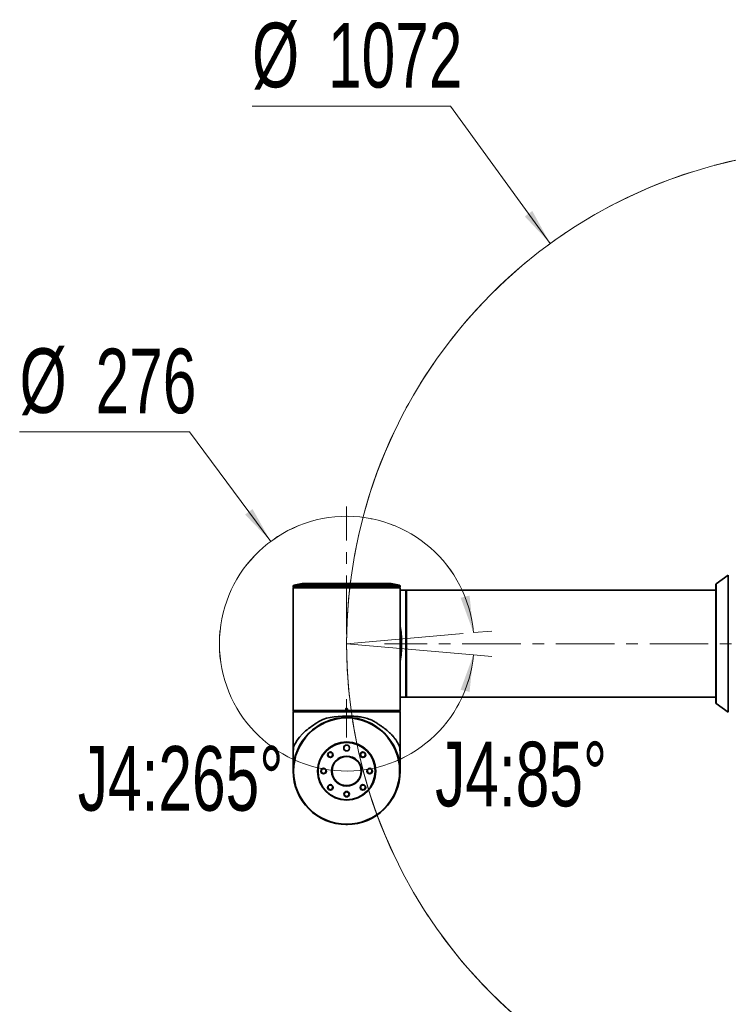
# Model space of a CAD drawing. Header units: millimetres. Extents: x 0 to 840, y 0 to 594.
# Tile 4 of 25: x 93 to 170, y 311 to 417. Entities that reach past the tile are written whole.
import ezdxf

# ---------------------------------------------------------------- set-up
doc = ezdxf.new("R2010")
doc.units = ezdxf.units.MM
doc.linetypes.add('CENTERX2', pattern=[20.32, 12.7, -2.54, 2.54, -2.54])
doc.layers.get('0').update_dxf_attribs({"lineweight": 18})
doc.layers.add('中心线层', color=6, linetype='CENTERX2', lineweight=25)
doc.layers.add('标注层', color=150, linetype='Continuous', lineweight=18)
doc.styles.add('SLDTEXTSTYLE1', font='txt', dxfattribs={"width": 0.7})
doc.dimstyles.new('SLDDIMSTYLE0', dxfattribs={"dimtxt": 7, "dimasz": 4, "dimexe": 0, "dimexo": 0.0625, "dimgap": 1.75, "dimtad": 0, "dimtih": 1, "dimtoh": 1, "dimdec": 4, "dimlfac": 10, "dimzin": 12, "dimdsep": 46, "dimtxsty": 'SLDTEXTSTYLE1', "dimcen": 0.09, "dimdle": 8, "dimazin": 3, "dimtfac": 1, "dimtdec": 3, "dimtofl": 0, "dimtmove": 0, "dimatfit": 3, "dimfxl": 1, "dimfrac": 2, "dimtolj": 1, "dimarcsym": 0})
doc.dimstyles.new('SLDDIMSTYLE2', dxfattribs={"dimtxt": 7, "dimasz": 4, "dimexe": 0, "dimexo": 0.0625, "dimgap": 1.75, "dimtad": 0, "dimtih": 1, "dimtoh": 1, "dimlfac": 10, "dimrnd": 1e-09, "dimzin": 12, "dimdsep": 46, "dimtxsty": 'SLDTEXTSTYLE1', "dimcen": 0, "dimdle": 8, "dimadec": 0, "dimazin": 3, "dimtfac": 1, "dimtdec": 3, "dimtofl": 0, "dimtmove": 0, "dimatfit": 3, "dimfxl": 1, "dimfrac": 2, "dimtolj": 1, "dimarcsym": 0})

# ---------------------------------------------------------------- blocks, each defined once
blk = doc.blocks.new('*X26')
at = {"layer": '标注层'}
for points in [[(232.84, 368.17), (231.8, 372.06), (230.87, 371.69)], [(232.84, 331.51), (230.87, 327.99), (231.8, 327.61)]]:
    blk.add_hatch(color=7, dxfattribs=at).paths.add_polyline_path(points, flags=0)
at = {"layer": '标注层', "color": 7}
for start, end in [(20, 180), (180, 340)]:
    blk.add_arc((182.48, 349.84), 53.6, start, end, dxfattribs=at)
blk = doc.blocks.new('*X27')
at = {"layer": '标注层'}
blk.add_hatch(color=7, dxfattribs=at).paths.add_polyline_path([(150.96, 393.19), (149.01, 396.72), (148.2, 396.13)], flags=0)
at = {"layer": '标注层', "color": 7}
for p, q in [((140.13, 408.07), (118.63, 408.07)), ((150.96, 393.19), (140.13, 408.07))]:
    blk.add_line(p, q, dxfattribs=at)
at = {"layer": '标注层', "color": 7, "char_height": 7, "attachment_point": 1, "style": 'SLDTEXTSTYLE1'}
for s, insert, width in [('%%C', (118.63, 417.12), 6.5698), ('1072', (126.86, 417.09), 25.5676)]:
    blk.add_mtext(s, dxfattribs=dict(at, insert=insert, width=width))
blk = doc.blocks.new('*X28')
at = {"layer": '标注层'}
blk.add_hatch(color=7, dxfattribs=at).paths.add_polyline_path([(120.66, 360.92), (118.67, 364.43), (117.87, 363.83)], flags=0)
at = {"layer": '标注层', "color": 7}
for p, q in [((111.85, 372.79), (93.42, 372.79)), ((120.66, 360.92), (111.85, 372.79))]:
    blk.add_line(p, q, dxfattribs=at)
at = {"layer": '标注层', "color": 7, "char_height": 7, "attachment_point": 1, "style": 'SLDTEXTSTYLE1'}
for s, insert, width in [('%%C', (93.42, 381.84), 6.5698), ('276', (101.65, 381.81), 19.6)]:
    blk.add_mtext(s, dxfattribs=dict(at, insert=insert, width=width))
blk = doc.blocks.new('*X29')
at = {"layer": '标注层'}
for points in [[(142.63, 351.04), (142.21, 355.05), (141.24, 354.82)], [(142.63, 348.63), (141.24, 344.85), (142.21, 344.62)]]:
    blk.add_hatch(color=7, dxfattribs=at).paths.add_polyline_path(points, flags=0)
at = {"layer": '标注层', "color": 7}
for p, q in [((142.63, 351.04), (144.62, 351.21)), ((142.63, 348.63), (144.62, 348.46))]:
    blk.add_line(p, q, dxfattribs=at)
for start, end in [(5, 180), (180, 355)]:
    blk.add_arc((128.88, 349.84), 13.8, start, end, dxfattribs=at)

msp = doc.modelspace()

# ---------------------------------------------------------------- linework, layer by layer
at = {"color": 7, "linetype": 'Continuous', "lineweight": 35}
for p, q in [((124.066113, 356.37459), (123.161935, 356.193755)), ((133.672117, 356.376533), (124.085723, 356.376533)), ((134.595905, 356.193755), (133.691727, 356.37459)), ((170.269798, 357.246766), (168.941574, 356.317008)), ((123.128914, 355.936853), (123.078917, 355.886854)), ((123.078917, 355.886854), (123.078917, 349.837152)), ((128.878914, 355.886854), (123.078917, 355.886854)), ((123.081564, 356.097443), (123.079287, 355.96715)), ((123.079287, 355.96715), (123.098599, 355.947153)), ((134.678553, 355.96715), (123.079287, 355.96715)), ((134.659241, 355.947153), (123.098599, 355.947153)), ((123.128914, 355.947153), (123.128914, 355.936853)), ((134.628914, 355.936853), (123.128914, 355.936853)), ((134.678923, 355.886854), (128.878914, 355.886854)), ((134.628914, 355.936853), (134.628914, 355.947153)), ((134.678923, 355.886854), (134.628914, 355.936853)), ((134.659241, 355.947153), (134.678553, 355.96715)), ((134.678553, 355.96715), (134.676276, 356.097443)), ((134.678923, 349.837152), (134.678923, 355.886854)), ((135.308622, 355.637152), (134.678923, 355.637152)), ((135.358618, 355.587153), (135.308622, 355.637152)), ((135.308622, 344.037842), (135.308622, 355.637152)), ((135.358618, 344.087691), (135.358618, 355.587153)), ((135.358916, 355.586002), (135.358916, 349.837152)), ((135.37892, 355.337153), (135.358916, 355.337153)), ((168.898921, 355.637152), (135.37892, 355.637152)), ((135.37892, 355.637152), (135.37892, 349.837152)), ((168.898921, 356.235085), (168.898921, 343.439218)), ((123.078917, 349.837152), (123.078917, 342.58745)), ((134.678923, 349.83882), (134.678923, 349.835485)), ((134.678923, 342.58745), (134.678923, 349.837152)), ((135.358916, 349.837152), (135.358916, 344.087691)), ((135.37892, 349.837152), (135.37892, 344.037152)), ((134.678923, 344.037152), (135.048925, 344.037152)), ((135.048925, 344.037152), (135.049235, 344.037157)), ((135.132073, 344.037796), (135.308622, 344.037842)), ((135.318767, 344.047844), (135.353206, 344.082289)), ((135.358618, 344.087691), (135.358916, 344.087691)), ((135.358916, 344.337151), (135.37892, 344.337151)), ((135.37892, 344.037152), (168.898921, 344.037152)), ((123.078917, 342.58745), (123.128914, 342.53745)), ((123.078917, 342.58745), (128.7894, 342.58745)), ((123.128914, 342.516852), (123.078917, 342.466852)), ((123.078917, 342.466852), (123.078917, 336.03715)), ((134.678231, 342.466852), (123.078917, 342.466852)), ((123.128914, 342.53745), (128.800212, 342.53745)), ((134.628378, 342.516852), (123.128914, 342.516852)), ((123.378919, 342.537538), (123.378919, 342.517152)), ((128.7894, 342.58745), (128.792487, 342.764002)), ((128.798782, 342.54287), (128.799378, 342.577305)), ((128.799378, 342.577305), (128.802644, 342.763827)), ((128.808604, 342.763882), (128.800212, 342.53745)), ((128.877257, 342.847151), (128.877257, 342.837151)), ((128.877257, 342.847151), (128.880583, 342.847151)), ((128.877257, 342.837151), (128.880583, 342.837151)), ((128.877257, 342.837151), (128.877257, 342.829003)), ((128.880583, 342.829003), (128.877257, 342.829003)), ((128.880583, 342.847151), (128.880583, 342.837151)), ((128.880583, 342.837151), (128.880583, 342.829003)), ((128.957628, 342.53745), (128.949236, 342.763882)), ((128.955196, 342.763827), (128.95845, 342.577305)), ((128.957628, 342.53745), (134.628914, 342.53745)), ((128.959058, 342.54287), (128.95845, 342.577305)), ((128.965341, 342.764002), (128.968428, 342.58745)), ((128.968428, 342.58745), (134.678923, 342.58745)), ((134.378921, 342.517152), (134.378921, 342.537538)), ((134.628378, 342.516852), (134.628378, 342.517152)), ((134.628914, 342.53745), (134.678923, 342.58745)), ((134.66823, 342.476998), (134.633778, 342.511431)), ((134.678279, 342.2903), (134.678231, 342.466852)), ((168.941574, 343.357294), (170.269798, 342.427536)), ((128.379153, 341.827151), (128.379153, 341.815578)), ((128.544794, 341.827151), (128.379153, 341.827151)), ((128.7894, 341.836459), (128.792487, 341.836506)), ((128.878914, 341.996101), (128.878914, 341.837225)), ((128.965341, 341.836506), (128.968428, 341.836459)), ((129.378687, 341.827151), (129.213046, 341.827151)), ((129.378687, 341.815578), (129.378687, 341.827151)), ((134.678923, 336.03715), (134.678923, 342.20715)), ((131.136225, 336.134881), (131.138836, 336.032773)), ((128.792487, 330.237794), (128.7894, 330.237841)), ((128.968428, 330.237841), (128.965341, 330.237794))]:
    msp.add_line(p, q, dxfattribs=at)
at = {"color": 8, "linetype": 'Continuous', "lineweight": 35}
for p, q in [((133.691727, 356.37459), (124.066113, 356.37459)), ((168.941574, 356.317008), (168.941574, 343.357294)), ((170.269798, 357.246766), (170.269798, 342.427536)), ((134.676276, 356.097443), (123.081564, 356.097443)), ((134.595905, 356.193755), (123.161935, 356.193755)), ((128.856038, 341.837085), (128.878914, 341.837225))]:
    msp.add_line(p, q, dxfattribs=at)
at = {"color": 7, "linetype": 'CENTERX2', "lineweight": 18}
msp.add_line((128.878919, 349.837152), (142.626407, 351.039901), dxfattribs=at)
at = {"color": 7, "linetype": 'Continuous', "lineweight": 18}
msp.add_line((128.878919, 349.837152), (142.626407, 348.634402), dxfattribs=at)
at = {"color": 7, "linetype": 'Continuous', "lineweight": 35}
for points in [[(132.253252, 356.32667), (132.248889, 356.330813), (132.24809, 356.334201), (132.251619, 356.341145), (132.281243, 356.351087), (132.341944, 356.354497), (132.42483, 356.35036), (132.521187, 356.339372), (132.621943, 356.322707), (132.716857, 356.30206), (132.794748, 356.279729), (132.84515, 356.258441), (132.860695, 356.244455), (132.861231, 356.241567)], [(128.792487, 342.764002), (128.794466, 342.763967), (128.796362, 342.763934), (128.798114, 342.763905), (128.799664, 342.763878), (128.800927, 342.763855), (128.801869, 342.763839), (128.802441, 342.76383), (128.802644, 342.763827)], [(128.965341, 342.764002), (128.963374, 342.763967), (128.961478, 342.763934), (128.959726, 342.763905), (128.958176, 342.763878), (128.956913, 342.763855), (128.955971, 342.763839), (128.955399, 342.76383), (128.955196, 342.763827)], [(128.878914, 341.996101), (128.422855, 341.988962), (127.962147, 341.965888), (127.531599, 341.923864), (127.097272, 341.852733), (126.691149, 341.751593), (126.3018, 341.61387), (126.08143, 341.515099), (125.866948, 341.402862), (125.663851, 341.280463), (125.470601, 341.148109), (125.284396, 341.017077), (125.101255, 340.893429), (124.917732, 340.764981), (124.756955, 340.646491), (124.594842, 340.520007), (124.434255, 340.386799), (124.07925, 340.057823), (123.777198, 339.725663), (123.526238, 339.393601), (123.326849, 339.065039), (123.27262, 338.960403), (123.227953, 338.869134), (123.187934, 338.798907), (123.152136, 338.734766), (123.130964, 338.644434), (123.12306, 338.58792), (123.116373, 338.522446), (123.110973, 338.452026), (123.105572, 338.384607), (123.105572, 338.384605), (123.105572, 338.384601), (123.105572, 338.384587), (123.10556, 338.384534), (123.105549, 338.384333), (123.105489, 338.383552), (123.105227, 338.380466), (123.104225, 338.368204), (123.100423, 338.31932), (123.097824, 338.283295), (123.095857, 338.253598), (123.091792, 338.182913), (123.088752, 338.117016), (123.084174, 337.969393), (123.081707, 337.810874), (123.080622, 337.642523), (123.080324, 337.469794), (123.080431, 337.305761), (123.08092, 337.124118)]]:
    msp.add_lwpolyline(points, dxfattribs=at)
at = {"color": 7, "linetype": 'CENTERX2', "lineweight": 18}
msp.add_circle((182.478921, 349.837152), 53.600001, dxfattribs=at)
at = {"color": 7, "linetype": 'Continuous', "lineweight": 35}
for centre, radius in [((128.878919, 336.03715), 5.8), ((128.878919, 336.03715), 5.75), ((128.878919, 336.03715), 3.15), ((128.878919, 336.03715), 3.1), ((128.878919, 338.53715), 0.315), ((128.878919, 338.53715), 0.3), ((127.111152, 337.804917), 0.3), ((127.111152, 337.804917), 0.25), ((128.878919, 336.03715), 1.625), ((128.878919, 336.03715), 1.575), ((130.646686, 337.804917), 0.3), ((130.646686, 337.804917), 0.25), ((126.378919, 336.03715), 0.3), ((126.378919, 336.03715), 0.25), ((131.378919, 336.03715), 0.3), ((131.378919, 336.03715), 0.25), ((127.111152, 334.269383), 0.3), ((127.111152, 334.269383), 0.25), ((130.646686, 334.269383), 0.3), ((130.646686, 334.269383), 0.25), ((128.878919, 333.53715), 0.3), ((128.878919, 333.53715), 0.25)]:
    msp.add_circle(centre, radius, dxfattribs=at)
at = {"color": 7, "linetype": 'CENTERX2', "lineweight": 18}
msp.add_arc((128.878919, 349.837152), 13.800001, 5, 355, dxfattribs=at)
at = {"color": 7, "linetype": 'Continuous', "lineweight": 35}
for centre, radius, start, end in [((124.085721, 356.276532), 0.1, 90, 101.30993247), ((133.672117, 356.276532), 0.1, 78.69006753, 90), ((168.998921, 356.235086), 0.1, 124.9920202, 180), ((123.181545, 356.095697), 0.1, 101.30993247, 179), ((134.576293, 356.095697), 0.1, 1, 78.69006753), ((128.806261, 342.69505), 0.068872, 88.04979007, 93.01015162), ((128.951577, 342.694764), 0.069158, 87.00010383, 91.93995448), ((168.998921, 343.439217), 0.1, 180, 235.0079798)]:
    msp.add_arc(centre, radius, start, end, dxfattribs=at)
for points, knots in [([(124.883126, 356.249912), (124.884219, 356.247906), (124.88752, 356.241852), (124.915688, 356.234865), (124.978528, 356.23213), (125.067697, 356.236078), (125.170903, 356.246277), (125.277668, 356.26184), (125.376751, 356.281436), (125.456887, 356.30315), (125.507495, 356.324311), (125.520225, 356.339123), (125.511986, 356.350239), (125.484819, 356.358207), (125.421752, 356.361263), (125.332984, 356.356831), (125.230195, 356.345531), (125.123661, 356.328711), (125.024183, 356.30817), (124.944215, 356.286366), (124.891185, 356.265611), (124.88578, 356.255082), (124.883126, 356.249912)], [0, 0, 0, 0, 0.0316563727, 0.0955516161, 0.1649902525, 0.2338133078, 0.3026772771, 0.3722681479, 0.4429974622, 0.5148816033, 0.5874363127, 0.657486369, 0.6891432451, 0.7530364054, 0.8224257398, 0.8909827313, 0.9595938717, 1.0291736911, 1.1001598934, 1.1723155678, 1.2449217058, 1.3149755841, 1.3149755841, 1.3149755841, 1.3149755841]), ([(124.896608, 356.241567), (124.8973, 356.243985), (124.899388, 356.251283), (124.92586, 356.266937), (124.986763, 356.288491), (125.075138, 356.311093), (125.178952, 356.331366), (125.28529, 356.346558), (125.380861, 356.35468), (125.455166, 356.354953), (125.49924, 356.347977), (125.509662, 356.339409), (125.509733, 356.334524), (125.509738, 356.334201)], [0, 0, 0, 0, 0.03171097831, 0.09571105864, 0.16530721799, 0.23586393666, 0.30654939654, 0.37630553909, 0.44446552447, 0.51114783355, 0.57718472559, 0.63521877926, 0.63932722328, 0.63932722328, 0.63932722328, 0.63932722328]), ([(132.241295, 356.337346), (132.243034, 356.334769), (132.24828, 356.326995), (132.279642, 356.310971), (132.34649, 356.28987), (132.441151, 356.268824), (132.549493, 356.251104), (132.658193, 356.238648), (132.754297, 356.232618), (132.827469, 356.233371), (132.869953, 356.240543), (132.877742, 356.250948), (132.866389, 356.26346), (132.835881, 356.278577), (132.768721, 356.299437), (132.674368, 356.321079), (132.566009, 356.34011), (132.457178, 356.353918), (132.360889, 356.360739), (132.288393, 356.359805), (132.244089, 356.351982), (132.242216, 356.34217), (132.241295, 356.337346)], [0, 0, 0, 0, 0.0316544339, 0.0954968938, 0.1675337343, 0.2400949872, 0.3123361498, 0.3835583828, 0.4535352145, 0.5225655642, 0.5912920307, 0.6571912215, 0.6888460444, 0.7526973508, 0.8244335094, 0.8969002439, 0.9693444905, 1.0408801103, 1.1109649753, 1.1798216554, 1.2482423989, 1.3144123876, 1.3144123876, 1.3144123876, 1.3144123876]), ([(134.628914, 355.947153), (134.619423, 355.947153), (134.60044, 355.947153), (134.447697, 355.947153), (134.206735, 355.947153), (133.872716, 355.947153), (133.453764, 355.947153), (132.956408, 355.947153), (132.389305, 355.947153), (131.762141, 355.947153), (131.085642, 355.947153), (130.371382, 355.947153), (129.631587, 355.947153), (128.878918, 355.947153), (128.126245, 355.947153), (127.386453, 355.947153), (126.672195, 355.947153), (125.995698, 355.947153), (125.368525, 355.947153), (124.801432, 355.947153), (124.304064, 355.947153), (123.88511, 355.947153), (123.551108, 355.947153), (123.310141, 355.947153), (123.157403, 355.947153), (123.13841, 355.947153), (123.128914, 355.947153)], [0, 0, 0, 0, 0.4791671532, 0.9583335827, 1.4375007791, 1.9166682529, 2.3958347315, 2.8749990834, 3.3541687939, 3.8333321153, 4.3124987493, 4.7916698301, 5.2708334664, 5.7500027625, 6.2291644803, 6.7083355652, 7.1874994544, 7.6666660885, 8.1458357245, 8.6249997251, 9.1041690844, 9.583335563, 10.0624996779, 10.5416668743, 11.0208333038, 11.5000009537, 11.5000009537, 11.5000009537, 11.5000009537]), ([(134.837876, 349.837152), (134.836457, 349.989327), (134.833593, 350.296374), (134.812007, 350.747636), (134.767689, 351.190318), (134.724834, 351.500844), (134.684214, 351.660561), (134.678923, 351.681367)], [0, 0, 0, 0, 0.4486724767, 0.905292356, 1.3387619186, 1.7876066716, 1.8548358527, 1.8548358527, 1.8548358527, 1.8548358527]), ([(134.678923, 348.015656), (134.711543, 348.175439), (134.771962, 348.471383), (134.810966, 348.932805), (134.833956, 349.38), (134.836575, 349.685356), (134.837876, 349.837152)], [0, 0, 0, 0, 0.5034589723, 0.9324879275, 1.3849336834, 1.83218172, 1.83218172, 1.83218172, 1.83218172]), ([(134.678994, 349.837152), (134.684749, 349.837152), (134.696142, 349.837152), (134.737727, 349.837152), (134.786521, 349.837152), (134.820595, 349.837152), (134.837876, 349.837152)], [0, 0, 0, 0, 0.0447478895, 0.08860423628, 0.12324006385, 0.15888214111, 0.15888214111, 0.15888214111, 0.15888214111]), ([(135.048925, 344.037152), (135.050163, 344.037175), (135.052639, 344.03722), (135.071729, 344.037472), (135.099207, 344.037728), (135.121097, 344.037773), (135.132073, 344.037796)], [0, 0, 0, 0, 0.020789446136, 0.041563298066, 0.062298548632, 0.083151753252, 0.083151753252, 0.083151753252, 0.083151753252]), ([(135.318767, 344.047844), (135.317595, 344.046671), (135.315332, 344.044406), (135.312578, 344.041681), (135.310645, 344.03978), (135.309501, 344.03866), (135.30875, 344.037948), (135.308664, 344.037877), (135.308622, 344.037842)], [0, 0, 0, 0, 0.003677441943, 0.007104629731, 0.009147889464, 0.011063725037, 0.012707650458, 0.014246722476, 0.014246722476, 0.014246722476, 0.014246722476]), ([(135.353206, 344.082289), (135.354157, 344.083241), (135.35601, 344.085098), (135.357764, 344.086842), (135.358618, 344.087691)], [0, 0, 0, 0, 0.0039220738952, 0.0076465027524, 0.0076465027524, 0.0076465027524, 0.0076465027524]), ([(123.128914, 342.537151), (123.13841, 342.537151), (123.157403, 342.537151), (123.310141, 342.537151), (123.551108, 342.537151), (123.88511, 342.537151), (124.304064, 342.537151), (124.801432, 342.537151), (125.368525, 342.537151), (125.995698, 342.537151), (126.672195, 342.537151), (127.386453, 342.537151), (128.126245, 342.537151), (128.878918, 342.537151), (129.631587, 342.537151), (130.371382, 342.537151), (131.085642, 342.537151), (131.762141, 342.537151), (132.389305, 342.537151), (132.956408, 342.537151), (133.453764, 342.537151), (133.872716, 342.537151), (134.206735, 342.537151), (134.447697, 342.537151), (134.60044, 342.537151), (134.619423, 342.537151), (134.628914, 342.537151)], [0, 0, 0, 0, 0.4791676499, 0.9583340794, 1.4375012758, 1.9166653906, 2.3958318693, 2.8750012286, 3.3541652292, 3.8333348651, 4.3125014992, 4.7916653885, 5.2708364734, 5.7499981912, 6.2291674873, 6.7083311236, 7.1875022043, 7.6666688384, 8.1458321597, 8.6250018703, 9.1041662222, 9.5833327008, 10.0625001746, 10.541667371, 11.0208338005, 11.5000009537, 11.5000009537, 11.5000009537, 11.5000009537]), ([(128.878914, 342.517152), (128.628026, 342.517152), (128.126245, 342.517152), (127.386453, 342.517152), (126.672195, 342.517152), (125.995698, 342.517152), (125.368524, 342.517152), (124.801433, 342.517152), (124.304063, 342.517152), (123.885115, 342.517152), (123.551089, 342.517152), (123.310212, 342.517152), (123.15833, 342.517152), (123.139416, 342.517152), (123.13007, 342.517152)], [0, 0, 0, 0, 0.479999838, 0.9600090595, 1.4400110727, 1.9200158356, 2.4000236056, 2.8800257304, 3.3600332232, 3.8400378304, 4.3200400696, 4.8000453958, 5.2800499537, 5.7488441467, 5.7488441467, 5.7488441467, 5.7488441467]), ([(128.7894, 342.58745), (128.790161, 342.587408), (128.791675, 342.587326), (128.793802, 342.586588), (128.795652, 342.585403), (128.797529, 342.583493), (128.79912, 342.580746), (128.79929, 342.578477), (128.799378, 342.577305)], [0, 0, 0, 0, 0.00187360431, 0.003723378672, 0.00570531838, 0.007960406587, 0.011779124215, 0.015858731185, 0.015858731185, 0.015858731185, 0.015858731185]), ([(128.792487, 342.764002), (128.793968, 342.774975), (128.796922, 342.796862), (128.816521, 342.824339), (128.844343, 342.843427), (128.866282, 342.84591), (128.877257, 342.847151)], [0, 0, 0, 0, 0.03289534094, 0.0656123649, 0.09839086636, 0.13119904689, 0.13119904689, 0.13119904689, 0.13119904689]), ([(128.800212, 342.53745), (128.799789, 342.538306), (128.79892, 342.540063), (128.798829, 342.541918), (128.798782, 342.54287)], [0, 0, 0, 0, 0.0027584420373, 0.0056660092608, 0.0056660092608, 0.0056660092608, 0.0056660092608]), ([(128.802644, 342.763827), (128.803907, 342.773477), (128.806433, 342.792777), (128.823752, 342.816968), (128.848242, 342.833864), (128.867584, 342.836055), (128.877257, 342.837151)], [0, 0, 0, 0, 0.02890176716, 0.05780608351, 0.08670461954, 0.11561482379, 0.11561482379, 0.11561482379, 0.11561482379]), ([(128.877257, 342.829003), (128.868534, 342.82799), (128.851187, 342.825974), (128.829669, 342.811723), (128.816925, 342.794604), (128.810311, 342.778379), (128.809171, 342.768699), (128.808604, 342.763882)], [0, 0, 0, 0, 0.02612096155, 0.05194496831, 0.07485235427, 0.08953083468, 0.1040639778, 0.1040639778, 0.1040639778, 0.1040639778]), ([(134.628378, 342.517152), (134.615644, 342.517152), (134.590177, 342.517152), (134.430062, 342.517152), (134.183538, 342.517152), (133.845952, 342.517152), (133.425376, 342.517152), (132.928195, 342.517152), (132.362987, 342.517152), (131.739179, 342.517152), (131.067289, 342.517152), (130.358601, 342.517152), (129.625032, 342.517152), (129.127622, 342.517152), (128.878914, 342.517152)], [0, 0, 0, 0, 0.4791217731, 0.9582424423, 1.4373643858, 1.9164880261, 2.3956074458, 2.8747335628, 3.3538530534, 3.8329764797, 4.3120938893, 4.7912189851, 5.2703354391, 5.749464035, 5.749464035, 5.749464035, 5.749464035]), ([(128.880583, 342.847151), (128.891581, 342.84587), (128.913517, 342.843316), (128.941374, 342.824277), (128.961023, 342.796842), (128.963901, 342.774951), (128.965341, 342.764002)], [0, 0, 0, 0, 0.03289833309, 0.06561402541, 0.09839079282, 0.13119173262, 0.13119173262, 0.13119173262, 0.13119173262]), ([(128.880583, 342.837151), (128.890251, 342.836054), (128.909591, 342.833859), (128.934087, 342.816972), (128.951407, 342.792776), (128.953933, 342.773477), (128.955196, 342.763827)], [0, 0, 0, 0, 0.0288984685, 0.0578069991, 0.08671131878, 0.11561308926, 0.11561308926, 0.11561308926, 0.11561308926]), ([(128.949236, 342.763882), (128.948668, 342.768695), (128.947528, 342.778371), (128.940914, 342.794587), (128.928187, 342.811712), (128.906663, 342.825955), (128.889314, 342.827983), (128.880583, 342.829003)], [0, 0, 0, 0, 0.01452130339, 0.02919835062, 0.05209848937, 0.07790913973, 0.10405723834, 0.10405723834, 0.10405723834, 0.10405723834]), ([(128.959058, 342.54287), (128.959011, 342.541918), (128.95892, 342.540063), (128.958051, 342.538306), (128.957628, 342.53745)], [0, 0, 0, 0, 0.0029075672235, 0.0056660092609, 0.0056660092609, 0.0056660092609, 0.0056660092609]), ([(128.968428, 342.58745), (128.967743, 342.587403), (128.966305, 342.587304), (128.964217, 342.586544), (128.962246, 342.585405), (128.960283, 342.583492), (128.958726, 342.580743), (128.958544, 342.57848), (128.95845, 342.577305)], [0, 0, 0, 0, 0.001690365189, 0.003544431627, 0.005675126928, 0.007918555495, 0.011710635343, 0.015808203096, 0.015808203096, 0.015808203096, 0.015808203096]), ([(134.633778, 342.511431), (134.632827, 342.512384), (134.630972, 342.514241), (134.629228, 342.515997), (134.628378, 342.516852)], [0, 0, 0, 0, 0.0039251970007, 0.0076517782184, 0.0076517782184, 0.0076517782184, 0.0076517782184]), ([(134.66823, 342.476998), (134.669398, 342.475824), (134.671657, 342.473556), (134.67439, 342.47081), (134.676292, 342.468881), (134.677418, 342.467734), (134.678125, 342.466989), (134.678197, 342.466896), (134.678231, 342.466852)], [0, 0, 0, 0, 0.003675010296, 0.007103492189, 0.009146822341, 0.011064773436, 0.012707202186, 0.014248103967, 0.014248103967, 0.014248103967, 0.014248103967]), ([(128.817879, 341.836829), (128.826583, 341.836914), (128.843998, 341.837084), (128.866167, 341.837128), (128.877257, 341.837149)], [0, 0, 0, 0, 0.029676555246, 0.059379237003, 0.059379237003, 0.059379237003, 0.059379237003]), ([(134.67692, 337.124115), (134.677224, 337.237375), (134.677681, 337.407809), (134.677339, 337.636031), (134.676436, 337.804506), (134.674188, 337.963545), (134.66985, 338.109653), (134.663105, 338.245954), (134.653133, 338.37155), (134.643084, 338.51272), (134.629473, 338.640749), (134.609103, 338.735558), (134.572504, 338.801756), (134.515721, 338.892426), (134.42294, 339.088471), (134.289948, 339.312296), (134.097987, 339.586497), (133.871279, 339.859681), (133.609092, 340.13239), (133.385531, 340.335796), (133.207383, 340.484713), (133.092087, 340.576899), (132.974488, 340.667004), (132.853732, 340.755784), (132.720919, 340.849696), (132.592029, 340.937763), (132.450779, 341.031524), (132.309977, 341.131162), (132.15104, 341.24545), (131.98465, 341.350198), (131.811191, 341.448476), (131.631676, 341.538294), (131.323932, 341.67358), (130.860945, 341.82267), (130.297033, 341.922037), (129.783676, 341.970021), (129.335968, 341.991983), (129.030677, 341.994734), (128.878914, 341.996101)], [0, 0, 0, 0, 0.2702234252, 0.4066368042, 0.5417541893, 0.6782425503, 0.8139153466, 0.949390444, 1.0854124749, 1.2213338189, 1.355925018, 1.4905158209, 1.6241030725, 1.8926227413, 2.1622667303, 2.5802127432, 3.0017741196, 3.4758655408, 3.885508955, 4.3116342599, 4.4693261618, 4.6227690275, 4.7719744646, 4.923428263, 5.0746032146, 5.2542667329, 5.377846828, 5.5600868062, 5.736459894, 5.9144071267, 6.0948613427, 6.2726887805, 6.4481593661, 6.9784087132, 7.515294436, 7.8612158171, 8.226021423, 8.5866338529, 8.5866338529, 8.5866338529, 8.5866338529]), ([(128.880583, 341.837149), (128.891581, 341.837127), (128.913517, 341.837082), (128.941374, 341.836829), (128.961023, 341.836574), (128.963901, 341.836528), (128.965341, 341.836506)], [0, 0, 0, 0, 0.021255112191, 0.042392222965, 0.063568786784, 0.084760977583, 0.084760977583, 0.084760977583, 0.084760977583]), ([(134.678279, 342.2903), (134.678288, 342.279557), (134.678305, 342.258081), (134.678601, 342.237695), (134.678601, 342.231396), (134.678601, 342.231388)], [0, 0, 0, 0, 0.029448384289, 0.058873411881, 0.058912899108, 0.058912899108, 0.058912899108, 0.058912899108]), ([(134.678923, 342.20715), (134.678896, 342.208392), (134.678841, 342.210875), (134.678606, 342.229964), (134.67834, 342.25744), (134.678299, 342.279327), (134.678279, 342.2903)], [0, 0, 0, 0, 0.020792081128, 0.041567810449, 0.062304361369, 0.083153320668, 0.083153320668, 0.083153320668, 0.083153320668]), ([(123.080324, 337.433367), (123.080335, 337.319955), (123.080357, 337.092362), (123.080407, 336.792983), (123.080459, 336.530565), (123.080419, 336.321943), (123.080512, 336.217424), (123.08055, 336.173798)], [0, 0, 0, 0, 0.2658123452, 0.533429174, 0.8009106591, 1.068123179, 1.2595691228, 1.2595691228, 1.2595691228, 1.2595691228]), ([(134.67729, 336.176761), (134.677323, 336.219453), (134.677402, 336.323065), (134.677386, 336.530587), (134.677432, 336.792984), (134.677483, 337.09153), (134.677505, 337.318189), (134.677516, 337.430676)], [0, 0, 0, 0, 0.1873631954, 0.4547206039, 0.7223458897, 0.9901069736, 1.2539156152, 1.2539156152, 1.2539156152, 1.2539156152]), ([(128.817843, 330.237472), (128.810723, 330.237557), (128.796478, 330.237727), (128.793818, 330.237772), (128.792487, 330.237794)], [0, 0, 0, 0, 0.012673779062, 0.025357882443, 0.025357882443, 0.025357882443, 0.025357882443]), ([(128.965341, 330.237794), (128.963865, 330.237771), (128.960921, 330.237725), (128.941317, 330.237471), (128.913498, 330.237217), (128.891558, 330.237173), (128.880583, 330.237151)], [0, 0, 0, 0, 0.021250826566, 0.042387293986, 0.063564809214, 0.084760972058, 0.084760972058, 0.084760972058, 0.084760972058])]:
    msp.add_open_spline(points, degree=3, knots=knots, dxfattribs=at)
at = {"color": 8, "linetype": 'Continuous', "lineweight": 35}
for points, knots in [([(128.715049, 341.835291), (128.741964, 341.835906), (128.771811, 341.836588), (128.80171, 341.836753), (128.804647, 341.836769)], [0, 0, 0, 0, 0.080809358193, 0.089611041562, 0.089611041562, 0.089611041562, 0.089611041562]), ([(128.9335, 341.83689), (128.943002, 341.836846), (128.979469, 341.836678), (129.015873, 341.835881), (129.042791, 341.835291)], [0, 0, 0, 0, 0.02848210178, 0.10930459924, 0.10930459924, 0.10930459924, 0.10930459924])]:
    msp.add_open_spline(points, degree=3, knots=knots, dxfattribs=at)
at = {"layer": '中心线层', "color": 7, "linetype": 'CENTERX2', "lineweight": 18, "ltscale": 0.5}
for p, q in [((128.878919, 350.86606), (128.878919, 364.704674)), ((135.378921, 349.837152), (132.978921, 349.837152)), ((178.251429, 349.837152), (135.378921, 349.837152)), ((128.878919, 343.82715), (128.878919, 339.68715))]:
    msp.add_line(p, q, dxfattribs=at)

# ---------------------------------------------------------------- texts
at = {"layer": '标注层', "color": 7, "char_height": 7, "attachment_point": 1, "style": 'SLDTEXTSTYLE1'}
for s, insert, width in [('J4:85%%D', (138.473436, 339.212326), 39.63798883), ('J4:265%%D', (99.72533, 338.745495), 46.64581006)]:
    msp.add_mtext(s, dxfattribs=dict(at, insert=insert, width=width))

# ---------------------------------------------------------------- dimensions: what is measured, and where the dimension line sits
at = {"layer": '标注层', "color": 7}
for p1, p2, picture, middle in [((214.001976, 306.486752), (150.955865, 393.187551), '*X27', (136.334837, 413.29434)), ((137.102768, 338.755259), (120.655071, 360.919045), '*X28', (107.971067, 378.011137))]:
    dim = msp.add_diameter_dim_2p(p1=p1, p2=p2, dimstyle='SLDDIMSTYLE2', override={"dimpost": '%%C<>', "dimsah": 1, "dimtzin": 12}, dxfattribs=at)
    dim.commit()
    dim.dimension.update_dxf_attribs({"geometry": picture, "text_midpoint": middle, "dimtype": 163})
for base, line1, line2, picture, middle in [((128.880528, 349.837152), ((232.846446, 331.504872), (182.478921, 349.837152)), ((232.846446, 368.169432), (182.478921, 349.837152)), '*X26', (128.880528, 349.837152)), ((115.077673, 349.837152), ((142.626407, 348.634402), (128.878919, 349.837152)), ((142.626407, 351.039901), (128.878919, 349.837152)), '*X29', (115.077673, 349.837152))]:
    dim = msp.add_angular_dim_2l(base=base, line1=line1, line2=line2, dimstyle='SLDDIMSTYLE0', override={"dimtad": 0, "dimtih": 1, "dimtoh": 1, "dimsah": 1, "dimtdec": 2, "dimtzin": 12}, dxfattribs=at)
    dim.commit()
    dim.dimension.update_dxf_attribs({"geometry": picture, "text_midpoint": middle, "dimtype": 162})

doc.saveas('drawing.dxf')
